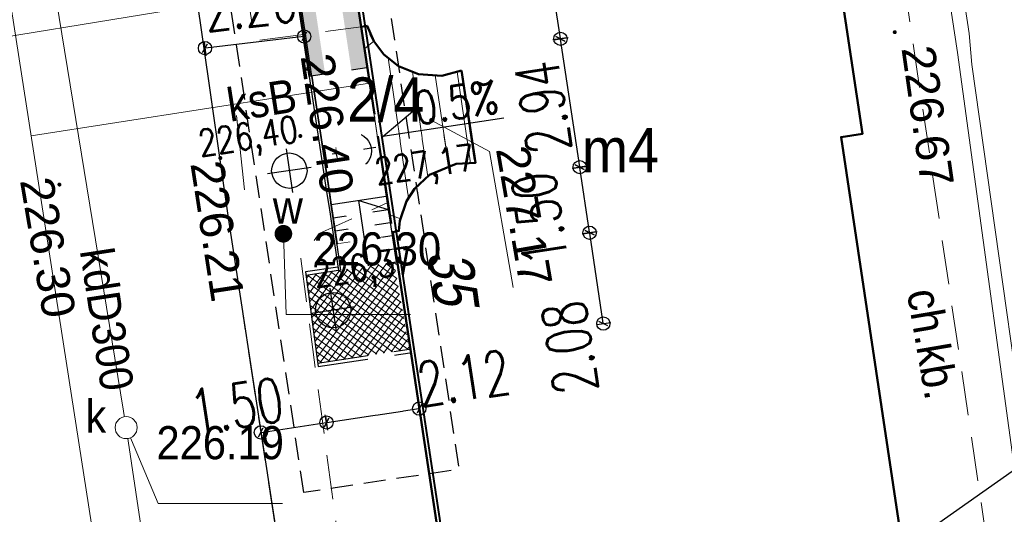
# Model space of a CAD drawing. Extents: x 6551780 to 6552081, y 5572957 to 5573171.
# Tile 6 of 19: x 6551816 to 6551838, y 5573056 to 5573067. Entities that reach past the tile are written whole.
import ezdxf
from ezdxf.enums import TextEntityAlignment as Align

# ---------------------------------------------------------------- set-up
doc = ezdxf.new("R2010")
doc.units = 0
doc.header["$LTSCALE"] = 0.5
doc.header["$PDMODE"] = 33
doc.header["$PDSIZE"] = 0.3
for name, pattern in [('1.5_0.5', [2, 1.5, -0.5]), ('2 1', [3, 2, -1]), ('219-500', [0, 0]), ('EGBA', [5, 4, -1]), ('EGBU', [3, 2, -1])]:
    doc.linetypes.add(name, pattern=pattern)
doc.layers.add('.', color=7, linetype='Continuous', lineweight=15)
for name, color, linetype in [('218-kontur użytku gruntowego', 7, 'Continuous'), ('219-działka ewidencyjna', 7, 'Continuous'), ('238-Punkt adresowy budynku', 7, 'Continuous'), ('jezdnia', 7, 'Continuous'), ('krawężnik', 7, 'Continuous'), ('P_odnośnik do wymiarów', 6, 'Continuous'), ('P_opis', 2, 'Continuous'), ('P_schody 2', 6, 'Continuous'), ('P_wymiary', 6, 'Continuous'), ('P_ściana', 7, 'Continuous'), ('przewód ciepłowniczy', 7, 'Continuous'), ('przewód kanalizacyjny', 7, 'Continuous'), ('przewód kanalizacyjny-Atr1', 7, 'Continuous'), ('przewód wodociągowy', 7, 'Continuous'), ('Strzałka', 7, 'Continuous'), ('WYM-1', 6, 'Continuous')]:
    doc.layers.add(name, color=color, linetype=linetype)
for name, color, linetype, lineweight, true_color in [('EGB', 7, 'Continuous', 20, 0x000000), ('EGB_O', 7, 'Continuous', 20, 0x000000), ('OTK', 7, 'Continuous', 20, 0x000000), ('OTK_O', 7, 'Continuous', 20, 0x000000), ('OTRS', 7, 'Continuous', 20, 0x000000), ('OTRS_O', 7, 'Continuous', 20, 0x000000), ('SUK', 7, 'Continuous', 20, 0x803300), ('SUK_O', 7, 'Continuous', 20, 0x803300), ('SUPS', 7, 'Continuous', 20, 0x000000), ('SUPS_O', 7, 'Continuous', 20, 0x000000), ('SUW', 5, 'Continuous', 20, 0x0000ff), ('SUW_O', 5, 'Continuous', 20, 0x0000ff)]:
    doc.layers.add(name, color=color, linetype=linetype, lineweight=lineweight, true_color=true_color)
doc.styles.add('1-100', font='simplex.shx', dxfattribs={"width": 0.8, "height": 14})
doc.styles.add('BDOT', font='Arial.ttf', dxfattribs={"width": 0.8999999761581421})
doc.styles.add('EGiB', font='Arial.ttf', dxfattribs={"width": 0.8999999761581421})
doc.styles.add('GESUT', font='arial.ttf', dxfattribs={"width": 0.9, "height": 1.5})
doc.styles.add('plan', font='romans.shx', dxfattribs={"width": 0.7, "height": 1})
doc.styles.get("Standard").update_dxf_attribs({"font": 'arial.ttf', "width": 0.9})
doc.linetypes.add('MPNLZ', pattern='A,6,-2,[35,msgB.shx,S=0.016,R=0,X=-1,Y=0],6', length=14)
doc.linetypes.add('OTKB', pattern='A,7,[28,msgB.shx,S=1,R=0,X=0.35,Y=0],-0.7', length=7.7)
doc.dimstyles.new('Copy(2) of 50_plan', dxfattribs={"dimtxt": 1, "dimasz": 0.01, "dimexe": 0.18, "dimexo": 0.0625, "dimgap": 0.12, "dimtad": 1, "dimzin": 0, "dimdsep": 46, "dimtxsty": 'plan', "dimblk1": 'D', "dimblk2": 'D', "dimsah": 1, "dimcen": 0.09, "dimse1": 1, "dimse2": 1, "dimclrd": 240, "dimclre": 6, "dimclrt": 7, "dimadec": 0, "dimazin": 0, "dimtfac": 1, "dimtofl": 0, "dimtmove": 2, "dimatfit": 3, "dimldrblk": 'D', "dimfxl": 1, "dimtolj": 1, "dimtzin": 0, "dimarcsym": 0})
pattern_1 = [(45, (-128362.7426277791, 17465.91586563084), (-8.980256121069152, 8.980256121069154), []), (135, (-128362.7426277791, 17465.91586563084), (-8.980256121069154, -8.980256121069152), [])]

# ---------------------------------------------------------------- blocks, each defined once
blk = doc.blocks.new('SUWW')
at = {"layer": 'SUW', "color": 0, "const_width": 0.4, "flags": 128}
blk.add_lwpolyline([(-0.2, 0, 1), (0.2, 0, 1)], format="xyb", close=True, dxfattribs=at)
blk = doc.blocks.new('SUPS_a')
at = {"layer": 'SUPS', "color": 0, "const_width": 0.09, "flags": 128}
blk.add_lwpolyline([(-0.045, 0, 1), (0.04499999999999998, 0, 1)], format="xyb", close=True, dxfattribs=at)
at = {"layer": 'SUPS_O', "color": 0, "style": 'GESUT', "width": 0.9}
blk.add_attdef('RZG', text='', height=1.5, dxfattribs=at).set_placement((1.371538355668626, -0.6844428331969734), align=Align.MIDDLE_LEFT)
blk.add_attdef('RZD', text='', height=1.5, dxfattribs=at).set_placement((1.371063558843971, -2.041690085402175), align=Align.TOP_LEFT)
blk = doc.blocks.new('SUKS')
at = {"color": 0, "lineweight": 18}
blk.add_wipeout([(-0.495, 0), (-0.4854887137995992, 0.0965697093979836), (-0.457320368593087, 0.18942829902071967), (-0.4115774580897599, 0.27500726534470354), (-0.35001785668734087, 0.35001785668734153), (-0.2750072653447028, 0.4115774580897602), (-0.18942829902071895, 0.45732036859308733), (-0.09656970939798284, 0.48548871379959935), (3.031000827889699e-17, 0.4949999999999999), (0.09656970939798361, 0.4854887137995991), (0.18942829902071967, 0.4573203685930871), (0.2750072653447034, 0.41157745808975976), (0.35001785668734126, 0.35001785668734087), (0.41157745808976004, 0.2750072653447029), (0.45732036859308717, 0.18942829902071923), (0.4854887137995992, 0.09656970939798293), (0.495, 0), (0.48548871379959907, -0.0965697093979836), (0.457320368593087, -0.18942829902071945), (0.4115774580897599, -0.2750072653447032), (0.35001785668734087, -0.3500178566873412), (0.27500726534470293, -0.41157745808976), (0.18942829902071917, -0.457320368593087), (0.09656970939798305, -0.4854887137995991), (-9.093002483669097e-17, -0.495), (-0.09656970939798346, -0.48548871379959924), (-0.18942829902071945, -0.4573203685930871), (-0.2750072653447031, -0.4115774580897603), (-0.35001785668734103, -0.3500178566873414), (-0.41157745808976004, -0.27500726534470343), (-0.45732036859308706, -0.18942829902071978), (-0.4854887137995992, -0.09656970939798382), (-0.495, -3.3306690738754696e-16)], dxfattribs=at).dxf.layer = 'SUK'
at = {"layer": 'SUK', "color": 0, "lineweight": 18}
blk.add_circle((0, 0), 0.5, dxfattribs=at)
blk = doc.blocks.new('A$C664B228D')
at = {"layer": 'EGB', "color": 18, "true_color": 0x000000}
for p, q in [((6551824.295241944, 5573065.836185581), (6551824.759909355, 5573062.667998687)), ((6551824.846653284, 5573065.522125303), (6551825.194292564, 5573063.151857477)), ((6551825.85712787, 5573065.52365081), (6551826.160615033, 5573063.454420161)), ((6551825.363488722, 5573065.443809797), (6551825.667851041, 5573063.368612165))]:
    blk.add_line(p, q, dxfattribs=at)
at = {"layer": 'EGB', "color": 18, "linetype": 'Continuous', "lineweight": 50, "true_color": 0x000000, "flags": 128}
blk.add_lwpolyline([(6551825.96, 5573065.55), (6551826.27, 5573063.46), (6551825.834149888, 5573063.437766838), (6551825.233137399, 5573063.187838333), (6551824.89, 5573062.87), (6551824.710589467, 5573062.591416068), (6551824.563776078, 5573062.150964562), (6551824.54, 5573061.92), (6551824.4, 5573061.89), (6551825.75, 5573052.92), (6551835.99, 5573054.41), (6551834.545887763, 5573064.044267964), (6551835.03, 5573064.12), (6551834.52, 5573067.54), (6551834.01, 5573067.48), (6551832.55, 5573077.03), (6551822.33, 5573075.5), (6551823.69, 5573066.54), (6551823.82, 5573066.56), (6551823.969790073, 5573066.215192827), (6551824.198282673, 5573065.913083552), (6551824.53, 5573065.65), (6551824.980528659, 5573065.468062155), (6551825.509349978, 5573065.434572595)], close=True, dxfattribs=at)
at = {"layer": 'EGB', "color": 18, "linetype": 'EGBA', "lineweight": 50, "true_color": 0x000000, "flags": 128}
blk.add_lwpolyline([(6551823.69, 5573066.54), (6551824.4, 5573061.89), (6551824.54, 5573061.92), (6551824.563776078, 5573062.150964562), (6551824.710589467, 5573062.591416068), (6551824.89, 5573062.87), (6551825.233137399, 5573063.187838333), (6551825.834149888, 5573063.437766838), (6551826.27, 5573063.46), (6551825.96, 5573065.55), (6551825.509349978, 5573065.434572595), (6551824.980528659, 5573065.468062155), (6551824.53, 5573065.65), (6551824.198282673, 5573065.913083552), (6551823.969790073, 5573066.215192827), (6551823.82, 5573066.56)], close=True, dxfattribs=at)
at = {"layer": 'EGB', "color": 18, "lineweight": 18, "true_color": 0x000000, "flags": 128}
blk.add_lwpolyline([(6551824.579108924, 5573062.196964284), (6551824.31, 5573062.29), (6551823.76, 5573066.04), (6551823.969790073, 5573066.215192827), (6551824.198282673, 5573065.913083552), (6551824.53, 5573065.65), (6551824.980528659, 5573065.468062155), (6551825.509349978, 5573065.434572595), (6551825.96, 5573065.55), (6551826.27, 5573063.46), (6551825.834149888, 5573063.437766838), (6551825.233137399, 5573063.187838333), (6551824.89, 5573062.87), (6551824.710589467, 5573062.591416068)], close=True, dxfattribs=at)
at = {"layer": 'OTK', "color": 18, "linetype": '2 1', "lineweight": 18, "true_color": 0x000000, "flags": 128}
for points in [[(6551837.7, 5573047.7), (6551835.99, 5573054.41), (6551834.545887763, 5573064.044267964), (6551835.03, 5573064.12), (6551834.52, 5573067.54), (6551834.01, 5573067.48), (6551832.643696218, 5573076.417124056), (6551834.78, 5573075.6), (6551837.774974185, 5573055.350791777), (6551839.04, 5573048.57)], [(6551820.03, 5573075.01), (6551821.27, 5573066.22), (6551823.69, 5573066.54), (6551823.82, 5573066.56), (6551823.969790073, 5573066.215192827), (6551823.76, 5573066.04), (6551824.271406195, 5573062.553139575), (6551822.74, 5573061.86), (6551822.32, 5573061.3), (6551823.47, 5573052.660916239), (6551824.04, 5573048.75), (6551824.96, 5573042.62), (6551823.74, 5573042.49), (6551823.51, 5573043.77), (6551822.53, 5573050.4), (6551822.07, 5573053.09), (6551820.68, 5573062.22), (6551820.1, 5573066.26), (6551818.86, 5573074.86)]]:
    blk.add_lwpolyline(points, close=True, dxfattribs=at)
at = {"layer": 'OTK', "color": 18, "linetype": 'OTKB', "lineweight": 18, "true_color": 0x000000, "flags": 128}
blk.add_lwpolyline([(6551821.05, 5573062.85), (6551820.87, 5573064.53)], dxfattribs=at)
at = {"layer": 'SUPS', "color": 5, "linetype": 'Continuous', "true_color": 0x0000ff}
blk.add_lwpolyline([(6551821.927149, 5573061.85638), (6551821.993357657, 5573060.03179092), (6551824.804783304, 5573060.03179092)], dxfattribs=at)
at = {"layer": 'SUPS', "color": 36, "linetype": 'Continuous', "true_color": 0x803300}
blk.add_lwpolyline([(6551818.37, 5573057.47), (6551819.094444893, 5573055.747271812), (6551821.909554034, 5573055.747271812)], dxfattribs=at)
at = {"layer": 'SUPS', "color": 5, "true_color": 0x0000ff, "xscale": 0.5, "yscale": 0.5, "zscale": 0.5}
blk.add_blockref('SUPS_a', (6551821.927149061, 5573061.856379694, 226.3), dxfattribs=at).add_auto_attribs({'RZG': '226.30'})
at = {"layer": 'SUPS', "color": 36, "true_color": 0x803300, "xscale": 0.5, "yscale": 0.5, "zscale": 0.5}
blk.add_blockref('SUPS_a', (6551818.37, 5573057.47, 226.19), dxfattribs=at).add_auto_attribs({'RZG': '226.19'})
at = {"layer": 'SUW', "color": 5, "true_color": 0x0000ff, "xscale": 0.5, "yscale": 0.5, "zscale": 0.5}
blk.add_blockref('SUWW', (6551821.927149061, 5573061.856379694, 226.3), dxfattribs=at)
at = {"layer": 'EGB_O', "color": 18, "true_color": 0x000000, "char_height": 1, "attachment_point": 5, "style": 'EGiB'}
for s, insert in [('2/4', (6551824.243641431, 5573064.889164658)), ('m4', (6551829.552965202, 5573063.750739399))]:
    blk.add_mtext(s, dxfattribs=dict(at, insert=insert))
at = {"layer": 'OTK_O', "color": 18, "true_color": 0x000000, "insert": (6551836.608080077, 5573059.363711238), "char_height": 0.75, "attachment_point": 5, "rotation": 279.7369882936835, "style": 'BDOT'}
blk.add_mtext('ch.kb.', dxfattribs=at)
at = {"layer": 'SUK_O', "color": 36, "true_color": 0x803300, "insert": (6551817.683438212, 5573057.725649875), "char_height": 0.75, "attachment_point": 5, "style": 'GESUT'}
blk.add_mtext('k', dxfattribs=at)
at = {"layer": 'SUW_O', "color": 5, "true_color": 0x0000ff, "insert": (6551822.027899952, 5573062.460370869), "char_height": 0.75, "attachment_point": 5, "style": 'GESUT'}
blk.add_mtext('w', dxfattribs=at)
at = {"layer": 'SUK', "color": 36, "lineweight": 18, "true_color": 0x803300, "xscale": 0.5, "yscale": 0.5, "zscale": 0.5}
blk.add_blockref('SUKS', (6551818.37, 5573057.47, 226.186), dxfattribs=at)
blk = doc.blocks.new('OTRS')
at = {"layer": 'OTRS', "color": 0, "lineweight": -3, "const_width": 0.09}
blk.add_lwpolyline([(-0.045, 0, 1), (0.045, 0, 1)], format="xyb", close=True, dxfattribs=at)
at = {"layer": 'OTRS_O', "color": 0, "style": 'BDOT'}
blk.add_attdef('RZEDNA', (0.5138805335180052, 0.5151789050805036), '', height=1.5, dxfattribs=at)
blk = doc.blocks.new('A$C664B2598')
at = {"layer": 'OTRS', "color": 18, "linetype": 'Continuous', "true_color": 0x000000}
blk.add_lwpolyline([(6551825.27, 5573064.43), (6551826.590304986, 5573063.720160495), (6551827.124304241, 5573060.643914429)], dxfattribs=at)
at = {"layer": 'Strzałka', "color": 6, "linetype": 'Continuous', "lineweight": 40}
blk.add_lwpolyline([(6551817.0558679, 5573111.16653813), (6551820.46, 5573088.5), (6551822.49, 5573075.07), (6551826.58, 5573047.98), (6551827.19, 5573046.51), (6551828.21, 5573045.3), (6551829.71, 5573044.6), (6551831.36, 5573044.61), (6551832.82, 5573045.27), (6551842.33, 5573051.98), (6551862.33, 5573065.78), (6551862.541550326, 5573065.92977473)], dxfattribs=at)
at = {"layer": 'Strzałka', "linetype": 'MPNLZ', "lineweight": 25, "flags": 128}
blk.add_lwpolyline([(6551825.84, 5573052.93), (6551822.49, 5573075.07), (6551820.46, 5573088.5)], dxfattribs=at)
at = {"layer": 'Strzałka', "linetype": 'MPNLZ', "lineweight": 25}
blk.add_lwpolyline([(6551861.513820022, 5573072.762817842), (6551835.43, 5573054.37), (6551825.84, 5573052.93)], dxfattribs=at)
at = {"layer": 'OTRS', "color": 18, "true_color": 0x000000}
ref = blk.add_blockref('OTRS', (6551835.76, 5573066.42, 226.67), dxfattribs=dict(at, xscale=0.5, yscale=0.5, zscale=0.5))
ref.add_attrib('RZEDNA', '226.67', (6551835.909248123, 5573066.056905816, 226.67), dxfattribs={"layer": 'OTRS_O', "color": 0, "height": 0.75, "rotation": 278.1301023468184, "style": 'BDOT'})
ref = blk.add_blockref('OTRS', (6551822.31, 5573064.07, 226.398), dxfattribs=dict(at, xscale=0.5, yscale=0.5, zscale=0.5))
ref.add_attrib('RZEDNA', '226.40', (6551822.315005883, 5573065.874239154, 226.398), dxfattribs={"layer": 'OTRS_O', "color": 0, "height": 0.75, "rotation": 278.5068175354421, "style": 'BDOT'})
ref = blk.add_blockref('OTRS', (6551825.27, 5573064.43, 227.165), dxfattribs=dict(at, xscale=0.5, yscale=0.5, zscale=0.5))
ref.add_attrib('RZEDNA', '227.17', (6551826.732835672, 5573063.776111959, 227.165), dxfattribs={"layer": 'OTRS_O', "color": 0, "height": 0.75, "rotation": 279.8477264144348, "style": 'BDOT'})
ref = blk.add_blockref('OTRS', (6551820.5, 5573063.57, 226.205), dxfattribs=dict(at, xscale=0.5, yscale=0.5, zscale=0.5))
ref.add_attrib('RZEDNA', '226.21', (6551819.821300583, 5573063.44660164, 226.205), dxfattribs={"layer": 'OTRS_O', "color": 0, "height": 0.7499999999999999, "rotation": 278.7869035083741, "style": 'BDOT'})
ref = blk.add_blockref('OTRS', (6551816.86, 5573062.97, 226.296), dxfattribs=dict(at, xscale=0.5, yscale=0.5, zscale=0.5))
ref.add_attrib('RZEDNA', '226.30', (6551815.964627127, 5573063.064815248, 226.296), dxfattribs={"layer": 'OTRS_O', "color": 0, "height": 0.7499999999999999, "rotation": 279.6263990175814, "style": 'BDOT'})
blk = doc.blocks.new('zw$53FB')
at = {"layer": 'P_schody 2', "ltscale": 0.3}
h = blk.add_hatch(dxfattribs=at)
h.set_pattern_fill('ANSI37', color=253, scale=4, style=0)
h.set_pattern_definition(pattern_1)
h.paths.add_polyline_path([(0, -72.98694307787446), (0, -52.98694307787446), (0, 0), (400, -5), (400, -133.5), (0, -132.9999999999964)])
h.paths.add_polyline_path([(81.43440318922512, -20.35860079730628), (87.73692419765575, -21.93423104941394), (132.7117141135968, -33.17792852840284), (126.4091931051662, -31.60229827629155)], flags=16)
h.paths.add_polyline_path([(182.6222779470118, -81.50051761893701), (182.6222779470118, -83.33333333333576), (182.6222779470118, -49.66666666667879), (182.6222779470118, -66.5)], flags=16)
h = blk.add_hatch(dxfattribs=at)
h.set_pattern_fill('CHECKERED', color=130, scale=0.25, style=0)
h.set_pattern_definition([(0, (-128362.7426277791, 17465.91586563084), (6.35, 6.35), [6.35, -6.35]), (90, (-128359.5676277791, 17469.09086563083), (-6.35, 6.35), [6.35, -6.35])])
h.paths.add_polyline_path([(400, -125.9999999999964), (999.8706946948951, -125.9999999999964), (1000.129305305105, 0), (848, 0), (848, -5), (676, -5), (676, 0), (431, 0), (431, -5), (400, -5)])
at = {"layer": 'P_opis', "color": 12, "linetype": 'Continuous'}
for points in [[(-37.5, -12.98694307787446), (-37.5, -112.9869430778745)], [(313.3536851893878, -12.98694307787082), (313.3536851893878, -112.9869430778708)], [(1181.482294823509, -7.199668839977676), (1181.482294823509, -107.1996688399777)], [(-87.5, -62.98694307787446), (12.5, -62.98694307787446)], [(263.3536851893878, -62.98694307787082), (363.3536851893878, -62.98694307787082)], [(1131.482294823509, -57.19966883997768), (1231.482294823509, -57.19966883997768)], [(1530.640297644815, -107.4911172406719), (1530.640297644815, -207.4911172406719)], [(1203.919146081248, -158.2844074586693), (1203.919146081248, -258.2844074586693)], [(1480.640297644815, -157.4911172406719), (1580.640297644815, -157.4911172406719)], [(1153.919146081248, -208.2844074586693), (1253.919146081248, -208.2844074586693)]]:
    blk.add_lwpolyline(points, dxfattribs=at)
for centre in [(1181.482294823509, -57.19966883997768), (-37.5, -62.98694307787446), (313.3536851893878, -62.98694307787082), (1530.640297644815, -157.4911172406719), (1203.919146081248, -208.2844074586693)]:
    blk.add_circle(centre, 40, dxfattribs=at)
at = {"layer": 'P_schody 2', "color": 7, "ltscale": 0.3}
for points in [[(1158.872318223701, 289.3021410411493), (1158.872318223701, 12.26798437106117), (1112.40154632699, 87.72079111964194)], [(0, 0.02611384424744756), (0, -132.9999999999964), (400, -133), (400, -5)], [(916, 0), (1000, 0), (999.9999999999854, -132.9987590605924)], [(1324, -126), (1323.999999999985, 0)], [(1354, -126), (1353.999999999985, 0)], [(1384, -126), (1383.999999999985, 0)], [(1414, -126), (1413.999999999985, 0)], [(400, -133), (1000, -62.5002672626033), (431, -2.953506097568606)], [(0, -132.9999999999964), (0, -140.9999999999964), (400, -140.9999999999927), (400, -133)], [(1000, -125.9999999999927), (999.9999999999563, -125.9999999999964), (400, -125.9999999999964)], [(400, -133.5), (415.4999999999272, -133.5)], [(415.9999999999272, -133.5), (419.9999999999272, -133.5)], [(417.9999999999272, -134), (417.9999999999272, -129.9999999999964)], [(420.4999999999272, -133.5), (661.6408359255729, -133.5)], [(597.9999999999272, -133.5), (601.9999999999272, -133.5)], [(599.9999999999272, -134), (599.9999999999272, -129.9999999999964)], [(797.9999999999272, -133.5), (801.9999999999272, -133.5)], [(799.9999999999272, -134), (799.9999999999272, -129.9999999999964)], [(984.0000000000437, -133.5), (980.0000000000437, -133.5)], [(982.0000000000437, -134), (982.0000000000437, -129.9999999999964)], [(1294, -126), (1444, -126)]]:
    blk.add_lwpolyline(points, dxfattribs=at)
at = {"layer": 'P_schody 2', "ltscale": 0.3}
blk.add_lwpolyline([(1444, -126), (1443.999999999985, 0)], dxfattribs=at)
at = {"layer": 'P_schody 2', "color": 7, "ltscale": 0.3}
for points in [[(400, -129.9999999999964), (999.8797507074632, -129.9999999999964, 0.0001086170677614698), (1000, -129.991680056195, 0.0001086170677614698)], [(400, -133), (999.9828676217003, -133, 1.483686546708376e-05), (999.9999999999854, -132.9987590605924, 1.483686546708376e-05)]]:
    blk.add_lwpolyline(points, format="xyb", dxfattribs=at)
for points in [[(415.9999999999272, -139), (415.4999999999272, -139), (415.4999999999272, -133), (415.9999999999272, -133)], [(419.9999999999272, -139), (420.4999999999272, -139), (420.4999999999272, -133), (419.9999999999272, -133)], [(597.9999999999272, -139), (597.4999999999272, -139), (597.4999999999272, -133), (597.9999999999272, -133)], [(601.9999999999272, -139), (602.4999999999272, -139), (602.4999999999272, -133), (601.9999999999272, -133)], [(797.9999999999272, -139), (797.4999999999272, -139), (797.4999999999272, -133), (797.9999999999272, -133)], [(801.9999999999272, -139), (802.4999999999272, -139), (802.4999999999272, -133), (801.9999999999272, -133)], [(980.0000000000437, -139), (979.5000000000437, -139), (979.5000000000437, -133), (980.0000000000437, -133)], [(984.0000000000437, -139), (984.5000000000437, -139), (984.5000000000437, -133), (984.0000000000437, -133)], [(419.9999999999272, -138), (415.9999999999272, -138), (415.9999999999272, -134), (419.9999999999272, -134)], [(601.9999999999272, -138), (597.9999999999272, -138), (597.9999999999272, -134), (601.9999999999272, -134)], [(801.9999999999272, -138), (797.9999999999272, -138), (797.9999999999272, -134), (801.9999999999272, -134)], [(980.0000000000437, -138), (984.0000000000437, -138), (984.0000000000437, -134), (980.0000000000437, -134)]]:
    blk.add_lwpolyline(points, close=True, dxfattribs=at)
at = {"layer": 'P_wymiary', "ltscale": 0.3}
for points in [[(0, -132.9999999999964), (249.9999999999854, -62.5), (0, 0)], [(1444, -126), (1444, -127)], [(1444, -132), (1444.000000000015, -206.3571539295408)]]:
    blk.add_lwpolyline(points, dxfattribs=at)
at = {"layer": 'P_wymiary', "color": 7, "ltscale": 0.3}
for points in [[(1644, -209.953397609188), (1644, 0)], [(1652, -210.0972473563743), (1652, 0)]]:
    blk.add_lwpolyline(points, dxfattribs=at)
at = {"layer": 'P_ściana', "ltscale": 0.3}
for points in [[(250, -133), (249.9999999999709, -7.275957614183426e-12)], [(250, -133.0000000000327), (250, -140.9999999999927)]]:
    blk.add_lwpolyline(points, dxfattribs=at)
at = {"layer": 'P_opis', "color": 12, "linetype": 'Continuous', "char_height": 60, "width": 46.66666666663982, "attachment_point": 5, "rotation": 90.00000000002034, "line_spacing_factor": 0.8, "style": '1-100'}
for s, insert in [('226,72', (336.6183569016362, 160.5888291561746)), ('226,60', (-122.0734174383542, -195.6552685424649))]:
    blk.add_mtext(s, dxfattribs=dict(at, insert=insert))
at = {"layer": 'P_schody 2', "color": 7, "ltscale": 0.3, "insert": (1107.085872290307, 187.7279626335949), "char_height": 75, "width": 58.33333333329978, "attachment_point": 5, "rotation": 90.00000000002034, "line_spacing_factor": 0.8, "style": '1-100'}
blk.add_mtext('0.5%', dxfattribs=at)
at = {"layer": 'P_opis', "color": 12, "linetype": 'Continuous', "char_height": 60, "width": 46.66666666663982, "attachment_point": 5, "rotation": 90.00000000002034, "line_spacing_factor": 0.8, "style": '1-100', "bg_fill": 2}
for s, insert in [('227,17', (1244.195796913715, 96.6390602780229)), ('226,40', (1121.603695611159, -288.8785827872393))]:
    blk.add_mtext(s, dxfattribs=dict(at, insert=insert))
at = {"layer": 'P_opis', "color": 12, "linetype": 'Continuous', "insert": (588.3014477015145, -81.0854610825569), "char_height": 30, "width": 1330.025085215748, "attachment_point": 7, "line_spacing_factor": 0.8, "bg_fill": 2}
blk.add_mtext('8%', dxfattribs=at)
at = {"layer": 'P_schody 2', "color": 7, "ltscale": 0.3}
blk.add_lwpolyline([(999.9999999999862, -126), (1261.271459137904, -126), (1294, -126), (1294, 0), (1443.999999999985, 1.732303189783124e-11)], dxfattribs=at)
at = {"layer": 'P_opis', "color": 12, "linetype": 'Continuous', "insert": (1453.589632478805, -76.35144417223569), "char_height": 60, "width": 46.66666666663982, "attachment_point": 5, "rotation": 90.00000000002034, "line_spacing_factor": 0.8, "style": '1-100', "bg_fill": 2}
blk.add_mtext('226,37', dxfattribs=at)
at = {"layer": '.', "ltscale": 0.3}
h = blk.add_hatch(dxfattribs=at)
h.set_pattern_fill('ANSI37', color=253, scale=4, style=0)
h.set_pattern_definition(pattern_1)
h.paths.add_polyline_path([(1443.999999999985, 0), (1451.5, 0), (1451.5, -5), (1644, 0), (1644, -209.953397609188), (1444, -206.3571539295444)])
h.paths.add_polyline_path([(1475.434403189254, -20.35860079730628), (1481.736924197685, -21.93423104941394), (1526.711714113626, -33.17792852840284), (1520.409193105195, -31.60229827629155)], flags=16)
h.paths.add_polyline_path([(1576.622277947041, -81.50051761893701), (1576.622277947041, -83.33333333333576), (1576.622277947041, -49.66666666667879), (1576.622277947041, -66.5)], flags=16)
at = {"color": 7}
blk.add_line((1436.000000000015, -206.2133041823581), (1652, -210.0972473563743), dxfattribs=at)
at = {"color": 3, "ltscale": 0.3}
blk.add_lwpolyline([(1444, -132), (1444, -127)], dxfattribs=at)
at = {"layer": 'P_schody 2', "color": 7, "ltscale": 0.3}
for points in [[(1443.999999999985, -63), (1294, -63), (1323.999999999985, 0)], [(999.9999999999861, -127), (1261.685672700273, -127), (1295, -127), (1295, -127), (1444, -127)], [(999.9999999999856, -132), (1263.756740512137, -132), (1300, -132), (1300, -132), (1444, -132)]]:
    blk.add_lwpolyline(points, dxfattribs=at)
at = {"layer": 'P_wymiary', "ltscale": 0.3}
blk.add_lwpolyline([(1436, -126), (1436, -127)], dxfattribs=at)
at = {"layer": 'P_wymiary', "color": 7, "ltscale": 0.3}
blk.add_lwpolyline([(1436, -132), (1436.000000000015, -206.2133041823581)], dxfattribs=at)
blk = doc.blocks.new('_OBLIQUE')
at = {"color": 0, "linetype": 'ByBlock'}
blk.add_line((-0.5, -0.5), (0.5, 0.5), dxfattribs=at)
blk = doc.blocks.new('D')
at = {"layer": 'P_odnośnik do wymiarów'}
blk.add_line((0, -14.64794614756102), (0, 17.34764346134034), dxfattribs=at)
at = {"layer": 'P_odnośnik do wymiarów', "color": 7}
blk.add_circle((0, 0), 0.5, dxfattribs=at)
at = {"layer": 'P_odnośnik do wymiarów', "color": 7, "linetype": 'ByBlock'}
blk.add_point((0, 0), dxfattribs=at)
at = {"layer": 'P_odnośnik do wymiarów', "color": 3, "linetype": 'ByBlock', "xscale": 16, "yscale": 16, "zscale": 16, "rotation": 190}
blk.add_blockref('_OBLIQUE', (0, 0), dxfattribs=at)
blk = doc.blocks.new('*D117')
at = {"layer": 'Defpoints', "color": 0}
for p in [(6551828.855846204, 5573061.879528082), (6551824.4138192, 5573061.210995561), (6551824.78834067, 5573059.163936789)]:
    blk.add_point(p, dxfattribs=at)
at = {"layer": 'WYM-1', "color": 240, "linetype": 'Continuous', "lineweight": -2}
blk.add_line((6551829.163915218, 5573059.832580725), (6551828.85733446, 5573061.869639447), dxfattribs=at)
at = {"layer": 'WYM-1', "color": 240, "lineweight": -2, "xscale": 0.01, "yscale": 0.01, "zscale": 0.01}
for p, rotation in [((6551828.855846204, 5573061.879528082), 98.55887511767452), ((6551829.165403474, 5573059.82269209), 278.5588751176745)]:
    blk.add_blockref('D', p, dxfattribs=dict(at, rotation=rotation))
at = {"layer": 'WYM-1', "color": 7, "insert": (6551828.406522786, 5573059.280270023), "char_height": 1, "attachment_point": 5, "rotation": 98.55887511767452, "style": 'plan'}
blk.add_mtext('\\A1;2.08', dxfattribs=at)
blk = doc.blocks.new('*D118')
at = {"layer": 'Defpoints', "color": 0}
for p in [(6551828.632607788, 5573063.362823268), (6551824.095216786, 5573062.679938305), (6551824.4138192, 5573061.210995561)]:
    blk.add_point(p, dxfattribs=at)
at = {"layer": 'WYM-1', "color": 240, "linetype": 'Continuous', "lineweight": -2}
blk.add_line((6551828.854357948, 5573061.889416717), (6551828.634096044, 5573063.352934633), dxfattribs=at)
at = {"layer": 'WYM-1', "color": 240, "lineweight": -2, "xscale": 0.01, "yscale": 0.01, "zscale": 0.01}
for p, rotation in [((6551828.632607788, 5573063.362823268), 98.55887511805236), ((6551828.855846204, 5573061.879528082), 278.5588751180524)]:
    blk.add_blockref('D', p, dxfattribs=dict(at, rotation=rotation))
at = {"layer": 'WYM-1', "color": 7, "insert": (6551827.72132845, 5573062.196738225), "char_height": 1, "attachment_point": 5, "rotation": 98.55887511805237, "style": 'plan'}
blk.add_mtext('\\A1;1.50', dxfattribs=at)
blk = doc.blocks.new('*D119')
at = {"layer": 'Defpoints', "color": 0}
for p in [(6551828.195060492, 5573066.270081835), (6551823.639511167, 5573065.584464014), (6551824.095216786, 5573062.679938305)]:
    blk.add_point(p, dxfattribs=at)
at = {"layer": 'WYM-1', "color": 240, "linetype": 'Continuous', "lineweight": -2}
blk.add_line((6551828.631119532, 5573063.372711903), (6551828.196548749, 5573066.2601932), dxfattribs=at)
at = {"layer": 'WYM-1', "color": 240, "lineweight": -2, "xscale": 0.01, "yscale": 0.01, "zscale": 0.01}
for p, rotation in [((6551828.195060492, 5573066.270081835), 98.55887511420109), ((6551828.632607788, 5573063.362823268), 278.5588751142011)]:
    blk.add_blockref('D', p, dxfattribs=dict(at, rotation=rotation))
at = {"layer": 'WYM-1', "color": 7, "insert": (6551827.800738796, 5573064.724180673), "char_height": 1, "attachment_point": 5, "rotation": 98.55887511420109, "style": 'plan'}
blk.add_mtext('\\A1;2.94', dxfattribs=at)
blk = doc.blocks.new('*D120')
at = {"layer": 'Defpoints', "color": 0}
for p in [(6551827.302106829, 5573072.203262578), (6551822.875600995, 5573071.537066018), (6551823.639511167, 5573065.584464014)]:
    blk.add_point(p, dxfattribs=at)
at = {"layer": 'WYM-1', "color": 240, "linetype": 'Continuous', "lineweight": -2}
blk.add_line((6551828.193572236, 5573066.27997047), (6551827.303595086, 5573072.193373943), dxfattribs=at)
at = {"layer": 'WYM-1', "color": 240, "lineweight": -2, "xscale": 0.01, "yscale": 0.01, "zscale": 0.01}
for p, rotation in [((6551827.302106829, 5573072.203262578), 98.55887511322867), ((6551828.195060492, 5573066.270081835), 278.5588751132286)]:
    blk.add_blockref('D', p, dxfattribs=dict(at, rotation=rotation))
at = {"layer": 'WYM-1', "color": 7, "insert": (6551827.135488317, 5573069.144400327), "char_height": 1, "attachment_point": 5, "rotation": 98.55887511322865, "style": 'plan'}
blk.add_mtext('\\A1;6.00', dxfattribs=at)
blk = doc.blocks.new('*D124')
at = {"layer": 'Defpoints', "color": 0}
for p in [(6551822.710765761, 5573058.851258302), (6551821.261533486, 5573058.400287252), (6551822.901548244, 5573057.583614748)]:
    blk.add_point(p, dxfattribs=at)
at = {"layer": 'WYM-1', "color": 240, "linetype": 'Continuous', "lineweight": -2}
blk.add_line((6551821.427935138, 5573057.361833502), (6551822.891659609, 5573057.582126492), dxfattribs=at)
at = {"layer": 'WYM-1', "color": 240, "lineweight": -2, "xscale": 0.01, "yscale": 0.01, "zscale": 0.01}
for p, rotation in [((6551822.901548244, 5573057.583614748), 8.558875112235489), ((6551821.418046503, 5573057.360345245), 188.5588751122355)]:
    blk.add_blockref('D', p, dxfattribs=dict(at, rotation=rotation))
at = {"layer": 'WYM-1', "color": 7, "insert": (6551820.870595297, 5573057.962396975), "char_height": 1, "attachment_point": 5, "rotation": 8.55887511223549, "style": 'plan'}
blk.add_mtext('\\A1;1.50', dxfattribs=at)
blk = doc.blocks.new('*D125')
at = {"layer": 'Defpoints', "color": 0}
for p in [(6551822.710765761, 5573058.851258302), (6551825.000573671, 5573057.899521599), (6551825.041603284, 5573057.626902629)]:
    blk.add_point(p, dxfattribs=at)
at = {"layer": 'WYM-1', "color": 240, "linetype": 'Continuous', "lineweight": -2}
blk.add_line((6551822.911436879, 5573057.585103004), (6551824.990685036, 5573057.898033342), dxfattribs=at)
at = {"layer": 'WYM-1', "color": 240, "lineweight": -2, "xscale": 0.01, "yscale": 0.01, "zscale": 0.01}
for p, rotation in [((6551825.000573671, 5573057.899521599), 8.558875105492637), ((6551822.901548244, 5573057.583614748), 188.5588751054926)]:
    blk.add_blockref('D', p, dxfattribs=dict(at, rotation=rotation))
at = {"layer": 'WYM-1', "color": 7, "insert": (6551826.00457478, 5573058.586151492), "char_height": 1, "attachment_point": 5, "rotation": 8.558875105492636, "style": 'plan'}
blk.add_mtext('\\A1;2.12', dxfattribs=at)
blk = doc.blocks.new('*D126')
at = {"layer": 'Defpoints', "color": 0}
for p in [(6551820.152865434, 5573066.059279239), (6551822.499595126, 5573065.43474531), (6551820.255974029, 5573065.173560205)]:
    blk.add_point(p, dxfattribs=at)
at = {"layer": 'WYM-1', "color": 240, "linetype": 'Continuous', "lineweight": -2}
blk.add_line((6551822.386553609, 5573066.319308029), (6551820.162798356, 5573066.060435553), dxfattribs=at)
at = {"layer": 'WYM-1', "color": 240, "lineweight": -2, "xscale": 0.01, "yscale": 0.01, "zscale": 0.01}
for p, rotation in [((6551822.396486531, 5573066.320464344), 6.640046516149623), ((6551820.152865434, 5573066.059279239), 186.6400465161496)]:
    blk.add_blockref('D', p, dxfattribs=dict(at, rotation=rotation))
at = {"layer": 'WYM-1', "color": 7, "insert": (6551821.175232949, 5573067.044103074), "char_height": 1, "attachment_point": 5, "rotation": 6.640046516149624, "style": 'plan'}
blk.add_mtext('\\A1;2.26', dxfattribs=at)

msp = doc.modelspace()

# ---------------------------------------------------------------- block references
at = {"xscale": 0.01, "yscale": 0.01, "zscale": 0.01, "rotation": 278.5588744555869}
msp.add_blockref('zw$53FB', (6551822.329741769, 5573075.499961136), dxfattribs=at)

# ---------------------------------------------------------------- next in the draw order: linework, layer by layer
at = {"layer": '218-kontur użytku gruntowego', "color": 96, "linetype": 'Continuous', "lineweight": 18, "true_color": 0x008000, "flags": 128}
for points in [[(6551826.58, 5573047.98), (6551822.49, 5573075.07)], [(6551822.49, 5573075.07), (6551826.58, 5573047.98)]]:
    msp.add_lwpolyline(points, dxfattribs=at)
at = {"layer": '219-działka ewidencyjna', "color": 7, "linetype": '219-500', "lineweight": 18, "flags": 128}
msp.add_lwpolyline([(6551822.49, 5573075.07), (6551826.58, 5573047.98)], dxfattribs=at)
at = {"layer": 'jezdnia', "color": 7, "linetype": '1.5_0.5', "lineweight": 18}
msp.add_lwpolyline([(6551822.07, 5573053.09), (6551820.68, 5573062.22), (6551820.1, 5573066.26), (6551820.1, 5573066.26), (6551818.86, 5573074.86), (6551818.28, 5573078.63), (6551817.17, 5573086.23)], dxfattribs=at)
at = {"layer": 'krawężnik', "color": 7, "linetype": 'Continuous', "lineweight": 25}
msp.add_lwpolyline([(6551813.51320067, 5573110.670594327), (6551814.28, 5573105.64), (6551815.22, 5573099.42), (6551817.17, 5573086.23), (6551818.28, 5573078.63), (6551818.86, 5573074.86), (6551820.1, 5573066.26), (6551820.1, 5573066.26), (6551820.68, 5573062.22), (6551822.07, 5573053.09), (6551822.53, 5573050.4), (6551823.51, 5573043.77), (6551823.74, 5573042.49)], dxfattribs=at)
at = {"layer": 'przewód ciepłowniczy', "color": 212, "linetype": 'Continuous', "lineweight": 18, "true_color": 0xd200d2}
for points in [[(6551839.17, 5573053.87), (6551837.5, 5573065.69), (6551837.44, 5573066.39), (6551835.63, 5573078.31), (6551835.51, 5573079.32), (6551834.51, 5573079.18), (6551825.48, 5573077.85), (6551824.98, 5573077.81), (6551824.45, 5573077.7), (6551822.61, 5573077.44), (6551821.61, 5573077.28), (6551821.44, 5573078.29), (6551821.28, 5573079.28), (6551820.3, 5573079.1), (6551818.69, 5573078.89), (6551810.1, 5573077.56), (6551808.42, 5573077.34), (6551800.27, 5573076.32), (6551795.82, 5573075.79)], [(6551838.8, 5573054.1), (6551837.18, 5573065.96), (6551835.36, 5573077.91), (6551835.28, 5573078.89), (6551834.24, 5573078.78), (6551825.75, 5573077.6), (6551825.29, 5573077.56), (6551824.69, 5573077.45), (6551822.31, 5573077.12), (6551821.3, 5573076.99), (6551821.2, 5573077.97), (6551821.07, 5573078.99), (6551820.05, 5573078.86), (6551818.74, 5573078.66), (6551809.97, 5573077.3), (6551808.17, 5573077.06), (6551796.25, 5573075.54)]]:
    msp.add_lwpolyline(points, dxfattribs=at)
at = {"layer": 'przewód kanalizacyjny', "color": 36, "linetype": 'Continuous', "lineweight": 18, "true_color": 0x803300, "flags": 128}
for points in [[(6551812.87, 5573093.06), (6551816.28, 5573070.27), (6551818.37, 5573057.47), (6551820.77, 5573041.42), (6551820.87, 5573040.78), (6551821.39, 5573037.36)], [(6551820.35, 5573037.47), (6551811.75, 5573092.81)], [(6551816.22, 5573064.07), (6551823.97, 5573065.28)]]:
    msp.add_lwpolyline(points, dxfattribs=at)
at = {"layer": 'przewód wodociągowy', "color": 5, "linetype": 'Continuous', "lineweight": 18, "flags": 128}
msp.add_lwpolyline([(6551811.05, 5573065.54), (6551814.55, 5573066.13), (6551823.62, 5573067.62)], dxfattribs=at)

# ---------------------------------------------------------------- next in the draw order: texts
at = {"layer": '238-Punkt adresowy budynku', "color": 7, "linetype": 'Continuous', "lineweight": 25, "oblique": 15, "width": 0.7900000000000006}
msp.add_text('35', height=0.9999999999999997, rotation=277.856, dxfattribs=at).set_placement((6551825.27, 5573060.84), align=Align.CENTER)
at = {"layer": 'przewód kanalizacyjny-Atr1', "color": 36, "true_color": 0x803300}
for s, rotation, width, p in [('ksB', 8.872999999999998, 0.9000000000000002, (6551820.66, 5573064.76)), ('kdD300', 278.698, 0.9, (6551817.69, 5573061.53))]:
    msp.add_text(s, height=0.75, rotation=rotation, dxfattribs=dict(at, width=width)).set_placement(p, align=Align.MIDDLE_LEFT)

# ---------------------------------------------------------------- next in the draw order: block references
msp.add_blockref('A$C664B228D', (0, 0))

# ---------------------------------------------------------------- next in the draw order: linework, layer by layer
at = {"color": 30, "linetype": 'EGBU', "ltscale": 0.5, "flags": 128}
msp.add_lwpolyline([(6551822.39077668, 5573055.998111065), (6551819.263823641, 5573076.774975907), (6551822.773691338, 5573077.303216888), (6551825.900644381, 5573056.526352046), (6551822.390776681, 5573055.998111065)], dxfattribs=at)

# ---------------------------------------------------------------- next in the draw order: block references
msp.add_blockref('A$C664B2598', (0, 0))

# ---------------------------------------------------------------- next in the draw order: dimensions: what is measured, and where the dimension line sits
at = {"layer": 'WYM-1', "linetype": 'Continuous'}
for base, p1, p2, picture, middle in [((6551827.302106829, 5573072.203262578), (6551823.639511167, 5573065.584464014), (6551822.875600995, 5573071.537066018), '*D120', (6551827.135488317, 5573069.144400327)), ((6551828.195060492, 5573066.270081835), (6551824.095216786, 5573062.679938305), (6551823.639511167, 5573065.584464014), '*D119', (6551827.800738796, 5573064.724180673))]:
    dim = msp.add_linear_dim(base=base, p1=p1, p2=p2, angle=98.5588751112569, dimstyle='Copy(2) of 50_plan', override={"dimblk1": 'D', "dimblk2": 'D'}, dxfattribs=at)
    dim.commit()
    dim.dimension.update_dxf_attribs({"geometry": picture, "text_midpoint": middle})
dim = msp.add_aligned_dim(p1=(6551822.499595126, 5573065.43474531), p2=(6551820.255974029, 5573065.173560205), distance=-0.891700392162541, dimstyle='Copy(2) of 50_plan', override={"dimblk1": 'D', "dimblk2": 'D'}, dxfattribs=at)
dim.commit()
dim.dimension.update_dxf_attribs({"geometry": '*D126', "text_midpoint": (6551821.175232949, 5573067.044103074)})
for base, p1, p2, angle, picture, middle in [((6551828.632607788, 5573063.362823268), (6551824.4138192, 5573061.210995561), (6551824.095216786, 5573062.679938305), 98.5588751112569, '*D118', (6551827.72132845, 5573062.196738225)), ((6551828.855846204, 5573061.879528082), (6551824.78834067, 5573059.163936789), (6551824.4138192, 5573061.210995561), 98.5588751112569, '*D117', (6551828.406522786, 5573059.280270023)), ((6551825.000573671, 5573057.899521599), (6551822.710765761, 5573058.851258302), (6551825.041603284, 5573057.626902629), 8.558875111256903, '*D125', (6551826.00457478, 5573058.586151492)), ((6551822.901548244, 5573057.583614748), (6551821.261533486, 5573058.400287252), (6551822.710765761, 5573058.851258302), 8.558875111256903, '*D124', (6551820.870595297, 5573057.962396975))]:
    dim = msp.add_linear_dim(base=base, p1=p1, p2=p2, angle=angle, dimstyle='Copy(2) of 50_plan', override={"dimblk1": 'D', "dimblk2": 'D'}, dxfattribs=at)
    dim.commit()
    dim.dimension.update_dxf_attribs({"geometry": picture, "text_midpoint": middle, "dimtype": 160})

doc.saveas('drawing.dxf')
